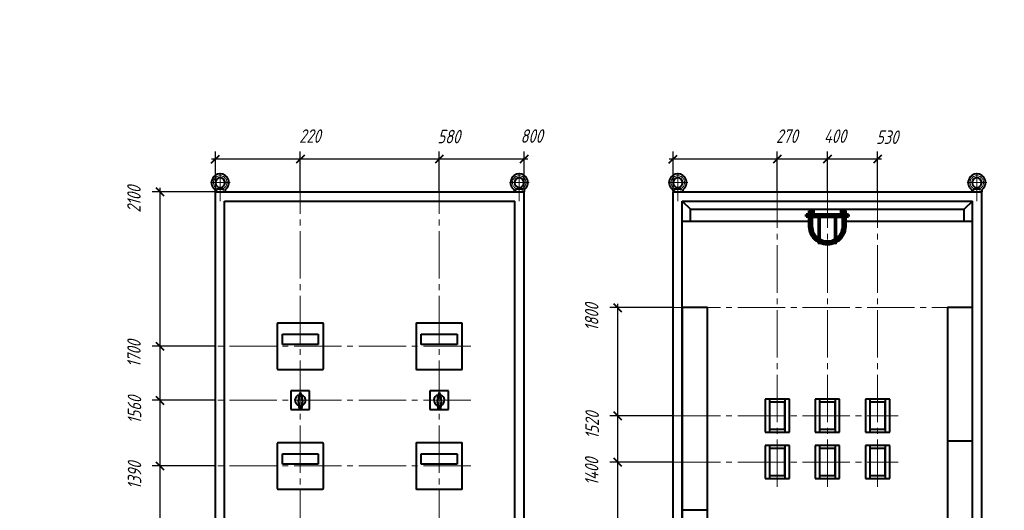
# Model space of a CAD drawing. Header units: millimetres. Extents: x 0 to 840, y 0 to 297.
# Tile 5 of 7: x 0 to 255, y 170 to 297. Entities that reach past the tile are written whole.
import ezdxf

# ---------------------------------------------------------------- set-up
doc = ezdxf.new("R2010")
doc.units = ezdxf.units.MM
for name, pattern in [('K5LT32784', [0]), ('K5LT_AXLED', [16.76965, 12.26965, -1.5, 1.5, -1.5]), ('K5LT_BASIC', [0]), ('K5LT_THIN', [0])]:
    doc.linetypes.add(name, pattern=pattern)
doc.styles.add('KDIMTEXTSTYLE', font='GOST_AU.SHX', dxfattribs={"width": 0.96, "oblique": 15, "height": 5})
doc.dimstyles.new('KDIMSTYLE (0.10)', dxfattribs={"dimtxt": 5, "dimasz": 1, "dimexe": 2, "dimexo": 0, "dimgap": 1, "dimtad": 1, "dimlfac": 10, "dimtxsty": 'KDIMTEXTSTYLE', "dimsah": 1, "dimcen": 0, "dimdle": 1, "dimadec": 0, "dimazin": 0, "dimtfac": 0.667, "dimtmove": 0, "dimatfit": 3, "dimfxl": 0, "dimtvp": 1, "dimtolj": 1, "dimtzin": 0, "dimarcsym": 0})

# ---------------------------------------------------------------- blocks, each defined once
blk = doc.blocks.new('KDIMARROW_03')
at = {"color": 0, "linetype": 'K5LT_BASIC', "lineweight": 40}
blk.add_line((-1.06, -1.06), (1.06, 1.06), dxfattribs=at)
at = {"color": 0, "linetype": 'K5LT_THIN', "lineweight": 18}
for q in [(-1, 0), (2, 0)]:
    blk.add_line((0, 0), q, dxfattribs=at)
blk = doc.blocks.new('KDIMARROW_00')
at = {"color": 0, "linetype": 'K5LT_THIN', "lineweight": 18}
blk.add_line((0, 0), (-1, 0), dxfattribs=at)
blk = doc.blocks.new('U14')
at = {"linetype": 'K5LT_BASIC', "lineweight": 40}
for p, q in [((178.24, 222.44), (171.74, 222.44)), ((171.74, 222.44), (171.74, 103.94)), ((178.24, 103.94), (178.24, 222.44)), ((171.74, 103.94), (178.24, 103.94))]:
    blk.add_line(p, q, dxfattribs=at)
blk = doc.blocks.new('U15')
at = {"linetype": 'K5LT_BASIC', "lineweight": 40}
for p, q in [((246.94, 222.44), (240.44, 222.44)), ((240.44, 222.44), (240.44, 121.59)), ((246.94, 121.59), (246.94, 222.44)), ((240.44, 121.59), (246.94, 121.59))]:
    blk.add_line(p, q, dxfattribs=at)
blk = doc.blocks.new('U16')
at = {"linetype": 'K5LT_BASIC', "lineweight": 40}
for p, q in [((75.12, 200.84), (70.32, 200.84)), ((70.32, 200.84), (70.32, 196.04)), ((72.39, 199.6), (72.18, 198.29)), ((72.44, 199.6), (72.22, 198.3)), ((72.72, 200.42), (72.39, 199.6)), ((72.72, 200.3), (72.44, 199.6)), ((72.44, 199.6), (72.72, 199.88)), ((72.44, 199.6), (73, 199.6)), ((72.72, 200.42), (73.05, 199.6)), ((72.72, 200.42), (72.72, 199.6)), ((72.72, 200.3), (73, 199.6)), ((72.72, 199.88), (73, 199.6)), ((73, 199.6), (73.22, 198.3)), ((73.05, 199.6), (73.26, 198.29)), ((75.12, 196.04), (75.12, 200.84)), ((72.18, 198.29), (72.4, 196.09)), ((72.22, 198.3), (72.45, 196.09)), ((73.22, 198.3), (72.99, 196.09)), ((73.26, 198.29), (73.04, 196.09)), ((70.32, 196.04), (75.12, 196.04)), ((72.45, 196.09), (72.99, 196.09))]:
    blk.add_line(p, q, dxfattribs=at)
for start, end in [(100.4935, 252.004), (287.996, 79.5065)]:
    blk.add_arc((72.72, 198.44), 1.38, start, end, dxfattribs=at)
blk = doc.blocks.new('U17')
at = {"linetype": 'K5LT_BASIC', "lineweight": 40}
for p, q in [((111.12, 200.84), (106.32, 200.84)), ((106.32, 200.84), (106.32, 196.04)), ((108.39, 199.6), (108.18, 198.29)), ((108.44, 199.6), (108.22, 198.3)), ((108.72, 200.42), (108.39, 199.6)), ((108.72, 200.3), (108.44, 199.6)), ((108.44, 199.6), (108.72, 199.88)), ((108.44, 199.6), (109, 199.6)), ((108.72, 200.42), (109.05, 199.6)), ((108.72, 200.42), (108.72, 199.6)), ((108.72, 200.3), (109, 199.6)), ((108.72, 199.88), (109, 199.6)), ((109, 199.6), (109.22, 198.3)), ((109.05, 199.6), (109.26, 198.29)), ((111.12, 196.04), (111.12, 200.84)), ((108.18, 198.29), (108.4, 196.09)), ((108.22, 198.3), (108.45, 196.09)), ((109.22, 198.3), (108.99, 196.09)), ((109.26, 198.29), (109.04, 196.09)), ((106.32, 196.04), (111.12, 196.04)), ((108.45, 196.09), (108.99, 196.09))]:
    blk.add_line(p, q, dxfattribs=at)
for start, end in [(100.4935, 252.004), (287.996, 79.5065)]:
    blk.add_arc((108.72, 198.44), 1.38, start, end, dxfattribs=at)
blk = doc.blocks.new('U44')
at = {"linetype": 'K5LT_AXLED', "lineweight": 18}
for p, q in [((170.59, 257.37), (170.59, 250.02)), ((248.09, 257.37), (248.09, 250.02)), ((168.04, 254.82), (173.14, 254.82)), ((245.54, 254.82), (250.64, 254.82))]:
    blk.add_line(p, q, dxfattribs=at)
at = {"linetype": 'K5LT_BASIC', "lineweight": 40}
for p, q in [((169.34, 252.75), (169.34, 252.44)), ((169.89, 253.22), (170.59, 253.57)), ((169.89, 253.22), (171.3, 253.22)), ((171.3, 253.22), (170.59, 253.57)), ((171.84, 252.75), (171.84, 252.44)), ((246.84, 252.75), (246.84, 252.44)), ((247.39, 253.22), (248.09, 253.57)), ((247.39, 253.22), (248.8, 253.22)), ((248.8, 253.22), (248.09, 253.57)), ((249.34, 252.75), (249.34, 252.44)), ((169.34, 52.44), (169.34, 252.44)), ((169.34, 252.44), (249.34, 252.44)), ((249.34, 52.44), (249.34, 252.44)), ((171.74, 54.84), (171.74, 250.04)), ((171.74, 250.04), (246.94, 250.04)), ((171.74, 250.04), (173.84, 247.94)), ((173.84, 247.94), (244.84, 247.94)), ((173.84, 244.84), (173.84, 247.94)), ((246.94, 250.04), (244.84, 247.94)), ((244.84, 244.83), (244.84, 247.94)), ((246.94, 54.84), (246.94, 250.04)), ((171.74, 244.84), (204.64, 244.84)), ((214.04, 244.84), (246.94, 244.84)), ((246.94, 64.84), (171.74, 64.84)), ((173.84, 56.94), (173.84, 64.84)), ((244.84, 56.94), (244.84, 64.84)), ((171.74, 54.84), (173.84, 56.94)), ((173.84, 56.94), (244.84, 56.94)), ((246.94, 54.84), (244.84, 56.94)), ((171.74, 54.84), (246.94, 54.84)), ((169.34, 42.44), (169.34, 52.44)), ((169.34, 52.44), (249.34, 52.44)), ((249.34, 42.44), (249.34, 52.44)), ((169.34, 42.44), (249.34, 42.44))]:
    blk.add_line(p, q, dxfattribs=at)
at = {"linetype": 'K5LT32784', "lineweight": 60}
for p, q in [((204.84, 246.54), (204.84, 247.94)), ((204.84, 246.54), (204.84, 247.94)), ((205.04, 246.54), (205.04, 247.94)), ((205.04, 246.54), (205.04, 247.94)), ((205.74, 246.54), (205.74, 247.94)), ((205.74, 246.54), (205.74, 247.94)), ((212.94, 246.54), (212.94, 247.94)), ((212.94, 246.54), (212.94, 247.94)), ((213.64, 246.54), (213.64, 247.94)), ((213.64, 246.54), (213.64, 247.94)), ((213.84, 246.54), (213.84, 247.94)), ((213.84, 246.54), (213.84, 247.94)), ((203.84, 246.04), (203.84, 246.54)), ((203.84, 246.04), (203.84, 246.54)), ((204.64, 246.54), (203.84, 246.54)), ((204.64, 246.54), (203.84, 246.54)), ((204.64, 246.04), (203.84, 246.04)), ((204.64, 246.04), (203.84, 246.04)), ((204.64, 247.54), (204.64, 246.04)), ((204.74, 247.54), (204.64, 247.54)), ((204.64, 247.54), (204.64, 246.04)), ((204.74, 247.54), (204.64, 247.54)), ((204.64, 243.54), (204.64, 246.04)), ((204.64, 243.54), (204.64, 246.04)), ((204.64, 243.54), (204.64, 246.04)), ((204.64, 243.54), (204.64, 246.04)), ((204.66, 246), (204.64, 246.04)), ((204.66, 246), (204.64, 246.04)), ((204.75, 245.94), (204.66, 246)), ((204.75, 245.94), (204.66, 246)), ((204.74, 247.54), (204.74, 246.44)), ((204.74, 247.54), (204.74, 246.44)), ((204.84, 246.54), (204.74, 246.54)), ((204.84, 246.54), (204.74, 246.54)), ((204.74, 246.14), (204.74, 246.44)), ((204.74, 246.14), (204.74, 246.44)), ((213.94, 246.14), (204.74, 246.14)), ((213.94, 246.14), (204.74, 246.14)), ((213.94, 245.94), (204.75, 245.94)), ((213.94, 245.94), (204.75, 245.94)), ((209.34, 246.54), (204.84, 246.54)), ((209.34, 246.54), (204.84, 246.54)), ((204.84, 243.54), (204.84, 245.94)), ((204.84, 243.54), (204.84, 245.94)), ((205.34, 245.94), (204.84, 245.94)), ((204.84, 243.54), (204.84, 245.94)), ((204.84, 243.54), (204.84, 245.94)), ((205.34, 245.94), (204.84, 245.94)), ((205.34, 245.94), (205.34, 243.54)), ((205.34, 245.94), (205.34, 243.54)), ((207.13, 243.54), (207.13, 245.94)), ((207.13, 243.54), (207.13, 245.94)), ((207.33, 243.54), (207.33, 245.94)), ((207.33, 243.54), (207.33, 245.94)), ((213.84, 246.54), (209.34, 246.54)), ((209.34, 246.44), (209.34, 246.54)), ((213.84, 246.54), (209.34, 246.54)), ((209.34, 246.44), (209.34, 246.54)), ((209.34, 246.14), (209.34, 246.44)), ((209.34, 246.14), (209.34, 246.44)), ((211.36, 243.54), (211.36, 245.94)), ((211.36, 243.54), (211.36, 245.94)), ((211.56, 243.54), (211.56, 245.94)), ((211.56, 243.54), (211.56, 245.94)), ((213.34, 245.94), (213.34, 243.54)), ((213.84, 245.94), (213.34, 245.94)), ((213.34, 245.94), (213.34, 243.54)), ((213.84, 245.94), (213.34, 245.94)), ((213.94, 246.54), (213.84, 246.54)), ((213.94, 246.54), (213.84, 246.54)), ((213.84, 245.94), (213.84, 243.54)), ((213.84, 245.94), (213.84, 243.54)), ((213.84, 245.94), (213.84, 243.54)), ((213.84, 245.94), (213.84, 243.54)), ((213.94, 246.44), (213.94, 247.54)), ((213.94, 247.54), (214.04, 247.54)), ((213.94, 246.44), (213.94, 247.54)), ((213.94, 247.54), (214.04, 247.54)), ((213.94, 246.14), (213.94, 246.44)), ((213.94, 246.14), (213.94, 246.44)), ((213.94, 245.94), (214.03, 246)), ((213.94, 245.94), (214.03, 246)), ((214.03, 246), (214.04, 246.04)), ((214.03, 246), (214.04, 246.04)), ((214.04, 246.04), (214.04, 247.54)), ((214.04, 246.04), (214.04, 247.54)), ((214.84, 246.54), (214.04, 246.54)), ((214.84, 246.54), (214.04, 246.54)), ((214.84, 246.04), (214.04, 246.04)), ((214.04, 246.04), (214.04, 243.54)), ((214.04, 246.04), (214.04, 243.54)), ((214.84, 246.04), (214.04, 246.04)), ((214.04, 246.04), (214.04, 243.54)), ((214.04, 246.04), (214.04, 243.54)), ((214.84, 246.04), (214.84, 246.54)), ((214.84, 246.04), (214.84, 246.54)), ((207.13, 239.25), (207.13, 243.54)), ((207.13, 239.25), (207.13, 243.54)), ((207.33, 239.25), (207.33, 243.54)), ((207.33, 239.25), (207.33, 243.54)), ((211.36, 239.25), (211.36, 243.54)), ((211.36, 239.25), (211.36, 243.54)), ((211.56, 239.25), (211.56, 243.54)), ((211.56, 239.25), (211.56, 243.54)), ((207.13, 239.63), (207.13, 240.21)), ((207.13, 239.63), (207.13, 240.21)), ((207.33, 239.52), (207.33, 240.09)), ((207.33, 239.52), (207.33, 240.09)), ((211.36, 239.52), (211.36, 240.09)), ((211.36, 239.52), (211.36, 240.09)), ((211.56, 239.63), (211.56, 240.21)), ((211.56, 239.63), (211.56, 240.21)), ((207.13, 239.25), (207.13, 239.4)), ((207.13, 239.25), (207.13, 239.4)), ((207.33, 239.25), (207.33, 239.3)), ((207.33, 239.25), (207.33, 239.3)), ((211.36, 239.25), (211.36, 239.3)), ((211.36, 239.25), (211.36, 239.3)), ((211.56, 239.25), (211.56, 239.4)), ((211.56, 239.25), (211.56, 239.4))]:
    blk.add_line(p, q, dxfattribs=at)
at = {"linetype": 'K5LT_BASIC', "lineweight": 40}
for centre, radius, start, end in [((170.59, 254.82), 2.25, 308.5093, 231.4907), ((170.59, 254.82), 1.25, 0, 180), ((248.09, 254.82), 2.25, 308.5093, 231.4907), ((248.09, 254.82), 1.25, 0, 180), ((168.94, 252.75), 0.4, 0, 51.4907), ((170.59, 254.82), 1.25, 180, 0), ((169.64, 253.22), 0.25, 270, 0), ((171.55, 253.22), 0.25, 180, 270), ((172.24, 252.75), 0.4, 128.5093, 180), ((246.44, 252.75), 0.4, 0, 51.4907), ((248.09, 254.82), 1.25, 180, 0), ((247.14, 253.22), 0.25, 270, 0), ((249.05, 253.22), 0.25, 180, 270), ((249.74, 252.75), 0.4, 128.5093, 180)]:
    blk.add_arc(centre, radius, start, end, dxfattribs=at)
at = {"linetype": 'K5LT_AXLED', "lineweight": 18}
for centre, start, end in [((170.59, 254.82), 0, 180), ((248.09, 254.82), 0, 180), ((170.59, 254.82), 180, 0), ((248.09, 254.82), 180, 0)]:
    blk.add_arc(centre, 1.75, start, end, dxfattribs=at)
at = {"linetype": 'K5LT32784', "lineweight": 60}
for centre, radius, start, end in [((204.74, 246.04), 0.1, 90, 180), ((204.74, 246.04), 0.1, 90, 180), ((204.84, 246.44), 0.1, 90, 180), ((204.84, 246.44), 0.1, 90, 180), ((213.84, 246.44), 0.1, 0, 90), ((213.84, 246.44), 0.1, 0, 90), ((213.94, 246.04), 0.1, 0, 90), ((213.94, 246.04), 0.1, 0, 90), ((209.34, 243.54), 4.7, 180, 241.8632), ((209.34, 243.54), 4.7, 180, 241.8632), ((209.34, 243.54), 4.7, 180, 241.8632), ((209.34, 243.54), 4.7, 180, 241.8632), ((209.34, 243.54), 4.5, 180, 240.4926), ((209.34, 243.54), 4.5, 180, 240.4926), ((209.34, 243.54), 4, 180, 236.351), ((209.34, 243.54), 4, 180, 236.351), ((209.34, 243.54), 4, 303.649, 0), ((209.34, 243.54), 4.5, 299.5074, 0), ((209.34, 243.54), 4.7, 298.1368, 0), ((209.34, 243.54), 4, 303.649, 0), ((209.34, 243.54), 4.5, 299.5074, 0), ((209.34, 243.54), 4.7, 298.1368, 0), ((209.34, 243.54), 4, 239.7281, 270), ((209.34, 243.54), 4, 239.7281, 270), ((209.34, 243.54), 4, 270, 300.2719), ((209.34, 243.54), 4, 270, 300.2719), ((207.23, 239.25), 0.1, 180, 0), ((207.23, 239.25), 0.1, 180, 0), ((209.34, 243.54), 4.5, 243.3787, 296.6213), ((209.34, 243.54), 4.5, 243.3787, 296.6213), ((209.34, 243.54), 4.7, 244.5943, 295.4057), ((209.34, 243.54), 4.7, 244.5943, 295.4057), ((211.46, 239.25), 0.1, 180, 0), ((211.46, 239.25), 0.1, 180, 0)]:
    blk.add_arc(centre, radius, start, end, dxfattribs=at)
blk = doc.blocks.new('U45')
at = {"linetype": 'K5LT_BASIC', "lineweight": 40}
for p, q in [((199.49, 198.69), (193.19, 198.69)), ((193.19, 198.69), (193.19, 190.19)), ((194.34, 198.69), (194.34, 190.19)), ((198.34, 197.94), (194.34, 197.94)), ((194.34, 197.94), (194.34, 190.94)), ((194.34, 197.94), (194.34, 190.94)), ((198.34, 198.69), (198.34, 190.19)), ((198.34, 190.94), (198.34, 197.94)), ((199.49, 190.19), (199.49, 198.69)), ((193.19, 190.19), (199.49, 190.19)), ((194.34, 190.94), (198.34, 190.94))]:
    blk.add_line(p, q, dxfattribs=at)
blk = doc.blocks.new('U46')
at = {"linetype": 'K5LT_BASIC', "lineweight": 40}
for p, q in [((212.49, 198.69), (206.19, 198.69)), ((206.19, 198.69), (206.19, 190.19)), ((207.34, 198.69), (207.34, 190.19)), ((211.34, 197.94), (207.34, 197.94)), ((207.34, 197.94), (207.34, 190.94)), ((207.34, 197.94), (207.34, 190.94)), ((211.34, 198.69), (211.34, 190.19)), ((211.34, 190.94), (211.34, 197.94)), ((212.49, 190.19), (212.49, 198.69)), ((206.19, 190.19), (212.49, 190.19)), ((207.34, 190.94), (211.34, 190.94))]:
    blk.add_line(p, q, dxfattribs=at)
blk = doc.blocks.new('U47')
at = {"linetype": 'K5LT_BASIC', "lineweight": 40}
for p, q in [((225.49, 198.69), (219.19, 198.69)), ((219.19, 198.69), (219.19, 190.19)), ((220.34, 198.69), (220.34, 190.19)), ((224.34, 197.94), (220.34, 197.94)), ((220.34, 197.94), (220.34, 190.94)), ((220.34, 197.94), (220.34, 190.94)), ((224.34, 198.69), (224.34, 190.19)), ((224.34, 190.94), (224.34, 197.94)), ((225.49, 190.19), (225.49, 198.69)), ((219.19, 190.19), (225.49, 190.19)), ((220.34, 190.94), (224.34, 190.94))]:
    blk.add_line(p, q, dxfattribs=at)
blk = doc.blocks.new('U48')
at = {"linetype": 'K5LT_BASIC', "lineweight": 40}
for p, q in [((199.49, 186.69), (193.19, 186.69)), ((193.19, 186.69), (193.19, 178.19)), ((194.34, 186.69), (194.34, 178.19)), ((198.34, 186.69), (198.34, 178.19)), ((199.49, 178.19), (199.49, 186.69)), ((198.34, 185.94), (194.34, 185.94)), ((194.34, 185.94), (194.34, 178.94)), ((194.34, 185.94), (194.34, 178.94)), ((198.34, 178.94), (198.34, 185.94)), ((194.34, 178.94), (198.34, 178.94)), ((193.19, 178.19), (199.49, 178.19))]:
    blk.add_line(p, q, dxfattribs=at)
blk = doc.blocks.new('U49')
at = {"linetype": 'K5LT_BASIC', "lineweight": 40}
for p, q in [((212.49, 186.69), (206.19, 186.69)), ((206.19, 186.69), (206.19, 178.19)), ((207.34, 186.69), (207.34, 178.19)), ((211.34, 186.69), (211.34, 178.19)), ((212.49, 178.19), (212.49, 186.69)), ((211.34, 185.94), (207.34, 185.94)), ((207.34, 185.94), (207.34, 178.94)), ((207.34, 185.94), (207.34, 178.94)), ((211.34, 178.94), (211.34, 185.94)), ((207.34, 178.94), (211.34, 178.94)), ((206.19, 178.19), (212.49, 178.19))]:
    blk.add_line(p, q, dxfattribs=at)
blk = doc.blocks.new('U50')
at = {"linetype": 'K5LT_BASIC', "lineweight": 40}
for p, q in [((225.49, 186.69), (219.19, 186.69)), ((219.19, 186.69), (219.19, 178.19)), ((220.34, 186.69), (220.34, 178.19)), ((224.34, 186.69), (224.34, 178.19)), ((225.49, 178.19), (225.49, 186.69)), ((224.34, 185.94), (220.34, 185.94)), ((220.34, 185.94), (220.34, 178.94)), ((220.34, 185.94), (220.34, 178.94)), ((224.34, 178.94), (224.34, 185.94)), ((220.34, 178.94), (224.34, 178.94)), ((219.19, 178.19), (225.49, 178.19))]:
    blk.add_line(p, q, dxfattribs=at)
blk = doc.blocks.new('U52')
at = {"linetype": 'K5LT_BASIC', "lineweight": 40}
for p, q in [((66.72, 218.19), (66.72, 206.69)), ((78.47, 218.44), (66.97, 218.44)), ((78.72, 206.69), (78.72, 218.19)), ((68.08, 215.57), (77.36, 215.57)), ((68.08, 212.88), (68.08, 215.57)), ((77.36, 215.57), (77.36, 212.88)), ((77.36, 212.88), (68.08, 212.88)), ((66.97, 206.44), (78.47, 206.44))]:
    blk.add_line(p, q, dxfattribs=at)
for centre, start, end in [((66.97, 218.19), 90, 180), ((78.47, 218.19), 0, 90), ((66.97, 206.69), 180, 270), ((78.47, 206.69), 270, 0)]:
    blk.add_arc(centre, 0.25, start, end, dxfattribs=at)
blk = doc.blocks.new('U53')
at = {"linetype": 'K5LT_BASIC', "lineweight": 40}
for p, q in [((102.72, 218.16), (102.72, 206.66)), ((114.47, 218.41), (102.97, 218.41)), ((114.72, 206.66), (114.72, 218.16)), ((104.08, 215.54), (113.36, 215.54)), ((104.08, 212.85), (104.08, 215.54)), ((113.36, 215.54), (113.36, 212.85)), ((113.36, 212.85), (104.08, 212.85)), ((102.97, 206.41), (114.47, 206.41))]:
    blk.add_line(p, q, dxfattribs=at)
for centre, start, end in [((102.97, 218.16), 90, 180), ((114.47, 218.16), 0, 90), ((102.97, 206.66), 180, 270), ((114.47, 206.66), 270, 0)]:
    blk.add_arc(centre, 0.25, start, end, dxfattribs=at)
blk = doc.blocks.new('U54')
at = {"linetype": 'K5LT_BASIC', "lineweight": 40}
for p, q in [((66.72, 187.19), (66.72, 175.69)), ((78.47, 187.44), (66.97, 187.44)), ((78.72, 175.69), (78.72, 187.19)), ((68.08, 184.57), (77.36, 184.57)), ((68.08, 181.88), (68.08, 184.57)), ((77.36, 184.57), (77.36, 181.88)), ((77.36, 181.88), (68.08, 181.88)), ((66.97, 175.44), (78.47, 175.44))]:
    blk.add_line(p, q, dxfattribs=at)
for centre, start, end in [((66.97, 187.19), 90, 180), ((78.47, 187.19), 0, 90), ((66.97, 175.69), 180, 270), ((78.47, 175.69), 270, 0)]:
    blk.add_arc(centre, 0.25, start, end, dxfattribs=at)
blk = doc.blocks.new('U55')
at = {"linetype": 'K5LT_BASIC', "lineweight": 40}
for p, q in [((102.72, 187.19), (102.72, 175.69)), ((114.47, 187.44), (102.97, 187.44)), ((114.72, 175.69), (114.72, 187.19)), ((104.08, 184.57), (113.36, 184.57)), ((104.08, 181.88), (104.08, 184.57)), ((113.36, 184.57), (113.36, 181.88)), ((113.36, 181.88), (104.08, 181.88)), ((102.97, 175.44), (114.47, 175.44))]:
    blk.add_line(p, q, dxfattribs=at)
for centre, start, end in [((102.97, 187.19), 90, 180), ((114.47, 187.19), 0, 90), ((102.97, 175.69), 180, 270), ((114.47, 175.69), 270, 0)]:
    blk.add_arc(centre, 0.25, start, end, dxfattribs=at)
blk = doc.blocks.new('U56')
at = {"linetype": 'K5LT_AXLED', "lineweight": 18}
for p, q in [((51.97, 257.37), (51.97, 250.02)), ((129.47, 257.37), (129.47, 250.02)), ((49.42, 254.82), (54.52, 254.82)), ((126.92, 254.82), (132.02, 254.82))]:
    blk.add_line(p, q, dxfattribs=at)
at = {"linetype": 'K5LT_BASIC', "lineweight": 40}
for p, q in [((50.72, 252.75), (50.72, 252.44)), ((51.26, 253.22), (51.97, 253.57)), ((51.26, 253.22), (52.68, 253.22)), ((52.68, 253.22), (51.97, 253.57)), ((53.22, 252.75), (53.22, 252.44)), ((128.22, 252.75), (128.22, 252.44)), ((128.76, 253.22), (129.47, 253.57)), ((128.76, 253.22), (130.18, 253.22)), ((130.18, 253.22), (129.47, 253.57)), ((130.72, 252.75), (130.72, 252.44)), ((50.72, 52.44), (50.72, 252.44)), ((50.72, 252.44), (130.72, 252.44)), ((130.72, 52.44), (130.72, 252.44)), ((53.12, 54.84), (53.12, 250.04)), ((53.12, 250.04), (128.32, 250.04)), ((128.32, 54.84), (128.32, 250.04)), ((57.46, 144.96), (57.46, 159.96)), ((57.48, 159.96), (59.98, 159.96)), ((59.96, 159.96), (59.96, 144.96)), ((59.96, 144.96), (57.46, 144.96)), ((53.12, 54.84), (128.32, 54.84)), ((50.72, 42.44), (50.72, 52.44)), ((50.72, 52.44), (130.72, 52.44)), ((130.72, 42.44), (130.72, 52.44)), ((50.72, 42.44), (130.72, 42.44))]:
    blk.add_line(p, q, dxfattribs=at)
for centre, radius, start, end in [((51.97, 254.82), 2.25, 308.5093, 231.4907), ((51.97, 254.82), 1.25, 0, 180), ((129.47, 254.82), 2.25, 308.5093, 231.4907), ((129.47, 254.82), 1.25, 0, 180), ((50.32, 252.75), 0.4, 0, 51.4907), ((51.97, 254.82), 1.25, 180, 0), ((51.01, 253.22), 0.25, 270, 0), ((52.93, 253.22), 0.25, 180, 270), ((53.62, 252.75), 0.4, 128.5093, 180), ((127.82, 252.75), 0.4, 0, 51.4907), ((129.47, 254.82), 1.25, 180, 0), ((128.51, 253.22), 0.25, 270, 0), ((130.43, 253.22), 0.25, 180, 270), ((131.12, 252.75), 0.4, 128.5093, 180)]:
    blk.add_arc(centre, radius, start, end, dxfattribs=at)
at = {"linetype": 'K5LT_AXLED', "lineweight": 18}
for centre, start, end in [((51.97, 254.82), 0, 180), ((129.47, 254.82), 0, 180), ((51.97, 254.82), 180, 0), ((129.47, 254.82), 180, 0)]:
    blk.add_arc(centre, 1.75, start, end, dxfattribs=at)

msp = doc.modelspace()

# ---------------------------------------------------------------- linework, layer by layer
at = {"linetype": 'K5LT_AXLED', "lineweight": 18}
for p, q in [((72.7198, 162.8925), (72.7198, 252.4418)), ((108.7198, 162.8925), (108.7198, 252.4418)), ((196.3448, 175.9918), (196.3448, 252.4418)), ((209.3448, 175.9918), (209.3448, 252.4418)), ((222.3448, 175.9918), (222.3448, 252.4418)), ((169.3448, 222.4418), (240.4448, 222.4418)), ((116.9198, 212.4418), (50.7198, 212.4418)), ((116.9198, 198.4418), (50.7198, 198.4418)), ((169.3448, 194.4418), (227.6948, 194.4418)), ((116.9198, 181.4418), (50.7198, 181.4418)), ((169.3448, 182.4418), (227.6948, 182.4418))]:
    msp.add_line(p, q, dxfattribs=at)
at = {"linetype": 'K5LT_BASIC', "lineweight": 40}
for p, q in [((240.4448, 187.9418), (246.9448, 187.9418)), ((171.7448, 170.0418), (178.2448, 170.0418))]:
    msp.add_line(p, q, dxfattribs=at)

# ---------------------------------------------------------------- block references
for name in ['U56', 'U44', 'U14', 'U15', 'U52', 'U53', 'U16', 'U17', 'U45', 'U46', 'U47', 'U54', 'U55', 'U48', 'U49', 'U50']:
    msp.add_blockref(name, (0, 0))

# ---------------------------------------------------------------- dimensions: what is measured, and where the dimension line sits
for base, p1, p2, location, override in [((50.7198, 260.8991), (72.7198, 252.4418), (50.7198, 248.4418), (75.2174, 266.8698), {"dimexo": 0, "dimpost": '\\H3.5;\\W0.96;\\Q15;<>', "dimblk1": 'KDIMARROW_03', "dimblk2": 'KDIMARROW_03', "dimse1": 0, "dimse2": 0, "dimtolj": 1}), ((50.7198, 260.8991), (130.7198, 252.4418), (50.7198, 248.4418), (132.6803, 266.8698), {"dimexo": 0, "dimpost": '\\H3.5;\\W0.96;\\Q15;<>', "dimblk1": 'KDIMARROW_03', "dimblk2": 'KDIMARROW_00', "dimse1": 0, "dimse2": 1, "dimtolj": 1}), ((50.7198, 260.8991), (108.7198, 252.4418), (50.7198, 248.4418), (111.2174, 266.7309), {"dimexo": 0, "dimpost": '\\H3.5;\\W0.96;\\Q15;<>', "dimblk1": 'KDIMARROW_03', "dimblk2": 'KDIMARROW_00', "dimse1": 0, "dimse2": 1, "dimtolj": 1}), ((169.3448, 260.8728), (196.3448, 252.4418), (169.3448, 201.2536), (198.8423, 266.8436), {"dimexo": 0, "dimpost": '\\H3.5;\\W0.96;\\Q15;<>', "dimblk1": 'KDIMARROW_03', "dimblk2": 'KDIMARROW_03', "dimse1": 0, "dimse2": 0, "dimtolj": 1}), ((169.3448, 260.8728), (209.3448, 252.4418), (169.3448, 201.2536), (211.3052, 266.8436), {"dimexo": 0, "dimpost": '\\H3.5;\\W0.96;\\Q15;<>', "dimblk1": 'KDIMARROW_03', "dimblk2": 'KDIMARROW_00', "dimse1": 0, "dimse2": 1, "dimtolj": 1}), ((169.3448, 260.8728), (222.3448, 252.4418), (169.3448, 201.2536), (224.8423, 266.5657), {"dimexo": 0, "dimpost": '\\H3.5;\\W0.96;\\Q15;<>', "dimblk1": 'KDIMARROW_03', "dimblk2": 'KDIMARROW_00', "dimse1": 0, "dimse2": 1, "dimtolj": 1})]:
    msp.add_linear_dim(base=base, p1=p1, p2=p2, location=location, dimstyle='KDIMSTYLE (0.10)', override=override).render()
for base, p1, p2, location, override in [((36.3318, 42.4418), (50.7198, 252.4418), (50.7198, 42.4418), (29.6203, 250.4814), {"dimexo": 0, "dimpost": '\\H3.5;\\W0.96;\\Q15;<>', "dimblk1": 'KDIMARROW_03', "dimblk2": 'KDIMARROW_00', "dimse1": 0, "dimse2": 1, "dimtolj": 1}), ((154.9568, 42.4418), (169.3448, 222.4418), (169.3448, 42.4418), (148.2452, 219.9442), {"dimexo": 0, "dimpost": '\\H3.5;\\W0.96;\\Q15;<>', "dimblk1": 'KDIMARROW_03', "dimblk2": 'KDIMARROW_00', "dimse1": 0, "dimse2": 1, "dimtolj": 1}), ((36.3318, 42.4418), (50.7198, 212.4418), (50.7198, 42.4418), (29.6203, 210.4814), {"dimexo": 0, "dimpost": '\\H3.5;\\W0.96;\\Q15;<>', "dimblk1": 'KDIMARROW_03', "dimblk2": 'KDIMARROW_00', "dimse1": 0, "dimse2": 1, "dimtolj": 1}), ((36.3318, 42.4418), (50.7198, 198.4418), (50.7198, 42.4418), (29.7592, 195.9442), {"dimexo": 0, "dimpost": '\\H3.5;\\W0.96;\\Q15;<>', "dimblk1": 'KDIMARROW_03', "dimblk2": 'KDIMARROW_00', "dimse1": 0, "dimse2": 1, "dimtolj": 1}), ((154.9568, 42.4418), (169.3448, 194.4418), (169.3448, 42.4418), (148.3841, 191.9442), {"dimexo": 0, "dimpost": '\\H3.5;\\W0.96;\\Q15;<>', "dimblk1": 'KDIMARROW_03', "dimblk2": 'KDIMARROW_00', "dimse1": 0, "dimse2": 1, "dimtolj": 1}), ((154.9568, 42.4418), (169.3448, 182.4418), (169.3448, 42.4418), (148.2452, 179.9442), {"dimexo": 0, "dimpost": '\\H3.5;\\W0.96;\\Q15;<>', "dimblk1": 'KDIMARROW_03', "dimblk2": 'KDIMARROW_03', "dimse1": 0, "dimse2": 0, "dimtolj": 1}), ((36.3318, 42.4418), (50.7198, 181.4418), (50.7198, 42.4418), (29.7592, 178.9442), {"dimexo": 0, "dimpost": '\\H3.5;\\W0.96;\\Q15;<>', "dimblk1": 'KDIMARROW_03', "dimblk2": 'KDIMARROW_00', "dimse1": 0, "dimse2": 1, "dimtolj": 1})]:
    msp.add_linear_dim(base=base, p1=p1, p2=p2, angle=90, location=location, dimstyle='KDIMSTYLE (0.10)', override=override).render()

doc.saveas('drawing.dxf')
